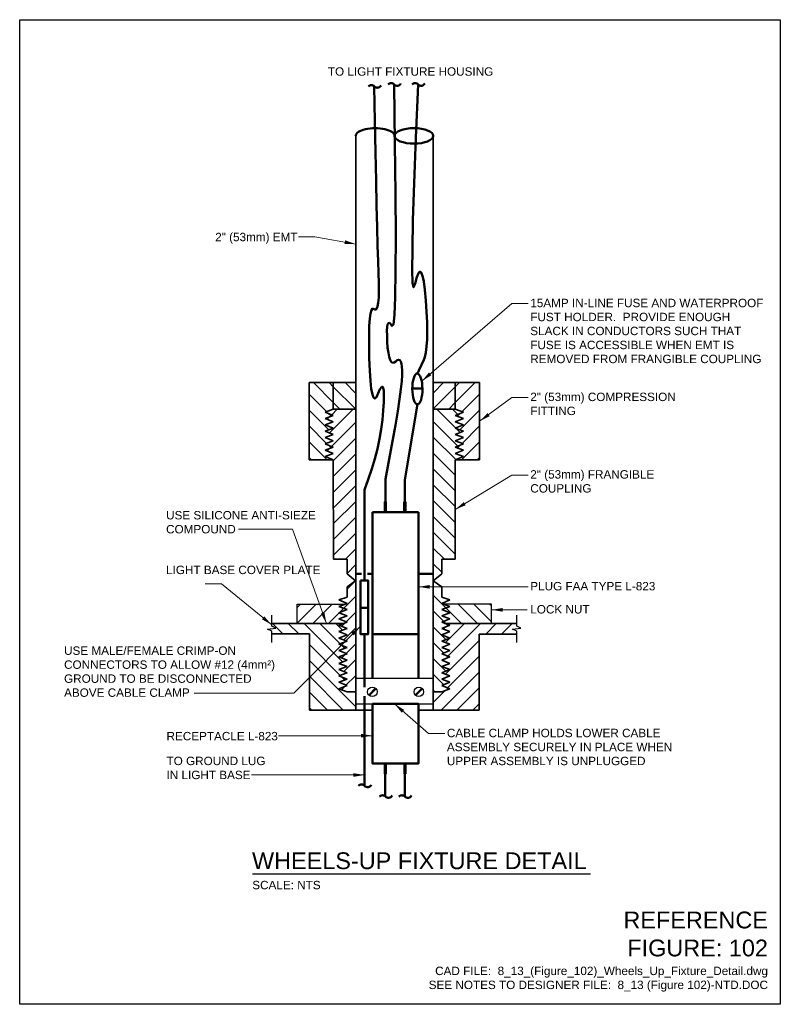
# Model space of a CAD drawing. Header units: inches. Extents: x 0 to 8.5, y 0 to 11.
import ezdxf
from ezdxf.enums import TextEntityAlignment as Align

# ---------------------------------------------------------------- set-up
doc = ezdxf.new("R2010")
doc.units = ezdxf.units.IN
doc.header["$LTSCALE"] = 0.5
doc.header["$MEASUREMENT"] = 0
doc.linetypes.add('HIDDEN2', pattern=[0.1875, 0.125, -0.0625])
doc.layers.get('0').update_dxf_attribs({"linetype": 'CONTINUOUS', "lineweight": 35})
for name, color, linetype, lineweight in [('E-AFLD-CIRC-SERS', 203, 'CONTINUOUS', 50), ('E-AFLD-DEVC', 23, 'CONTINUOUS', 50), ('E-AFLD-LITE-OBST', 203, 'CONTINUOUS', 50), ('E-DETL-PATT', 6, 'CONTINUOUS', 18), ('E-GRND-EQUI', 83, 'CONTINUOUS', 50), ('E-POWR-CNDT', 83, 'CONTINUOUS', 50), ('G-ANNO-PATT', 8, 'CONTINUOUS', 18), ('G-ANNO-RDME', 5, 'CONTINUOUS', 18), ('S-FABR-PL~~', 142, 'CONTINUOUS', 35), ('S-FSTN-MISC', 13, 'CONTINUOUS', 25)]:
    doc.layers.add(name, color=color, linetype=linetype, lineweight=lineweight)
for name, color, linetype in [('G-ANNO-SYMB', 6, 'CONTINUOUS'), ('G-ANNO-TEXT', 7, 'CONTINUOUS'), ('G-ANNO-TTLB', 7, 'CONTINUOUS')]:
    doc.layers.add(name, color=color, linetype=linetype)
doc.styles.add('00-E-TITLE-1_1', font='arial.ttf', dxfattribs={"height": 0.1875})
doc.styles.add('01-E-BLDG-1_1', font='arial.ttf', dxfattribs={"height": 0.09375})
doc.dimstyles.new('01-E-BLDG-1_1', dxfattribs={"dimtxt": 0.09375, "dimasz": 0.125, "dimexe": 0.0625, "dimexo": 0.0625, "dimgap": 0.0625, "dimtad": 1, "dimdec": 4, "dimzin": 3, "dimdsep": 46, "dimlunit": 4, "dimtxsty": '01-E-BLDG-1_1', "dimcen": 0.0625, "dimclrd": 1, "dimclre": 1, "dimclrt": 256, "dimazin": 0, "dimtfac": 1, "dimtdec": 4, "dimtmove": 1, "dimatfit": 3, "dimfxl": 1, "dimfrac": 2, "dimtolj": 1, "dimtzin": 3, "dimlwd": 0, "dimlwe": 0, "dimarcsym": 0})
pattern_1 = [(45, (-19.40811, -9.77635), (-0.08838835, 0.08838835), [])]
pattern_2 = [(45, (27.78193, -9.77626), (0.08838835, -0.08838835), [])]
pattern_3 = [(135, (27.78193, -9.77626), (0.08838835, 0.08838835), [])]

# ---------------------------------------------------------------- blocks, each defined once
blk = doc.blocks.new('A$C28FB0620')
blk.add_lwpolyline([(0, 0.115), (0.012, 0.115), (0.012, 0), (0, 0)], close=True)
blk = doc.blocks.new('CPLTM')
at = {"color": 0, "linetype": 'Continuous'}
for centre, radius, start, end in [((-0.042, 0.046), 0.0616, 312.3419, 63.549), ((0.042, -0.044), 0.0612, 133.6326, 226.6061)]:
    blk.add_arc(centre, radius, start, end, dxfattribs=at)
blk = doc.blocks.new('G-DBRK')
at = {"color": 0, "linetype": 'ByBlock', "lineweight": -2}
blk.add_ellipse((0, -0.25), major_axis=(0, -0.25), ratio=0.4, dxfattribs=at)
blk.add_ellipse((0, -0.75), major_axis=(0, -0.25), ratio=0.4, start_param=0, end_param=3.141593, dxfattribs=at)
blk = doc.blocks.new('BREAK')
at = {"color": 0, "linetype": 'Continuous', "flags": 128}
blk.add_lwpolyline([(0, 0), (0.046625, 0.097375), (0.069125, -0.090125), (0.112375, 0)], dxfattribs=at)

msp = doc.modelspace()

# ---------------------------------------------------------------- hatches: boundary and pattern name
at = {"layer": 'E-AFLD-CIRC-SERS'}
h = msp.add_hatch(color=256, dxfattribs=at)
h.paths.add_polyline_path([(4.31, 5.498), (4.298, 5.498), (4.298, 5.613), (4.31, 5.613)])
h.paths.add_polyline_path([(4.092, 5.498), (4.08, 5.498), (4.08, 5.613), (4.092, 5.613)])
h = msp.add_hatch(color=256, dxfattribs=at)
h.paths.add_polyline_path([(4.081, 2.691), (4.092, 2.691), (4.092, 2.576), (4.081, 2.576)])
h.paths.add_polyline_path([(4.299, 2.691), (4.31, 2.691), (4.31, 2.576), (4.299, 2.576)])
at = {"layer": 'G-ANNO-PATT'}
h = msp.add_hatch(dxfattribs=at)
h.set_pattern_fill('ANSI31', color=256, style=0)
h.set_pattern_definition(pattern_3)
h.paths.add_polyline_path([(3.235, 6.945), (3.505, 6.945), (3.505, 6.649), (3.414, 6.616), (3.507, 6.579), (3.414, 6.544), (3.505, 6.508), (3.414, 6.474), (3.507, 6.437), (3.414, 6.403), (3.505, 6.366), (3.414, 6.333), (3.507, 6.296), (3.414, 6.261), (3.505, 6.225), (3.414, 6.191), (3.507, 6.154), (3.414, 6.12), (3.505, 6.083), (3.505, 6.083), (3.235, 6.083)])
h = msp.add_hatch(dxfattribs=at)
h.set_pattern_fill('ANSI31', color=256, style=0)
h.set_pattern_definition(pattern_3)
h.paths.add_polyline_path([(3.505, 6.945), (3.752, 6.945), (3.752, 6.649), (3.505, 6.649)])
h = msp.add_hatch(dxfattribs=at)
h.set_pattern_fill('ANSI31', color=256, style=0)
h.set_pattern_definition(pattern_1)
h.paths.add_polyline_path([(4.868, 6.649), (4.868, 6.945), (4.622, 6.945), (4.622, 6.649)])
h = msp.add_hatch(dxfattribs=at)
h.set_pattern_fill('ANSI31', color=256, style=0)
h.set_pattern_definition(pattern_1)
h.paths.add_polyline_path([(5.139, 6.945), (4.868, 6.945), (4.868, 6.649), (4.959, 6.616), (4.867, 6.579), (4.959, 6.544), (4.868, 6.508), (4.959, 6.474), (4.867, 6.437), (4.959, 6.403), (4.868, 6.366), (4.959, 6.333), (4.867, 6.295), (4.959, 6.261), (4.868, 6.225), (4.959, 6.191), (4.867, 6.154), (4.959, 6.12), (4.868, 6.083), (4.868, 6.083), (5.139, 6.083)])
h = msp.add_hatch(dxfattribs=at)
h.set_pattern_fill('ANSI31', color=256, angle=90, style=0)
h.set_pattern_definition(pattern_2)
h.paths.add_polyline_path([(3.507, 6.154), (3.414, 6.191), (3.505, 6.225), (3.414, 6.261), (3.507, 6.296), (3.414, 6.333), (3.505, 6.366), (3.414, 6.403), (3.507, 6.437), (3.414, 6.474), (3.505, 6.508), (3.414, 6.544), (3.507, 6.579), (3.414, 6.616), (3.505, 6.649), (3.752, 6.649), (3.752, 4.732), (3.752, 4.732), (3.658, 4.81), (3.658, 4.973), (3.508, 4.973), (3.505, 6.083), (3.414, 6.12)])
h = msp.add_hatch(dxfattribs=at)
h.set_pattern_fill('ANSI31', color=256, angle=90, style=0)
h.set_pattern_definition([(135, (-3.00826, -9e-05), (-0.0883883, -0.0883883), [])])
h.paths.add_polyline_path([(4.867, 6.154), (4.959, 6.191), (4.868, 6.225), (4.959, 6.261), (4.867, 6.295), (4.959, 6.333), (4.868, 6.366), (4.959, 6.403), (4.867, 6.437), (4.959, 6.474), (4.868, 6.508), (4.959, 6.544), (4.867, 6.579), (4.959, 6.616), (4.868, 6.649), (4.622, 6.649), (4.622, 4.732), (4.622, 4.732), (4.716, 4.81), (4.716, 4.973), (4.866, 4.973), (4.868, 6.083), (4.959, 6.12)])
h = msp.add_hatch(dxfattribs=at)
h.set_pattern_fill('ANSI31', color=256, angle=90, style=0)
h.set_pattern_definition(pattern_2)
h.paths.add_polyline_path([(3.752, 4.732), (3.658, 4.663), (3.658, 4.55), (3.567, 4.517), (3.658, 4.479), (3.634, 4.47), (3.101, 4.471), (3.101, 4.255), (3.623, 4.255), (3.567, 4.234), (3.658, 4.198), (3.567, 4.164), (3.658, 4.126), (3.567, 4.092), (3.658, 4.056), (3.567, 4.022), (3.658, 3.985), (3.567, 3.951), (3.658, 3.915), (3.567, 3.881), (3.658, 3.843), (3.567, 3.809), (3.658, 3.773), (3.567, 3.739), (3.658, 3.702), (3.567, 3.668), (3.658, 3.632), (3.567, 3.598), (3.658, 3.56), (3.567, 3.526), (3.658, 3.49), (3.753, 3.49), (3.752, 4.732), (3.752, 4.732)])
h = msp.add_hatch(dxfattribs=at)
h.set_pattern_fill('ANSI31', color=256, angle=90, style=0)
h.paths.add_polyline_path([(4.622, 4.732), (4.716, 4.663), (4.716, 4.55), (4.807, 4.517), (4.716, 4.479), (4.74, 4.47), (5.273, 4.471), (5.273, 4.255), (4.751, 4.255), (4.807, 4.234), (4.716, 4.197), (4.807, 4.164), (4.716, 4.126), (4.807, 4.092), (4.716, 4.056), (4.807, 4.022), (4.716, 3.985), (4.807, 3.951), (4.716, 3.914), (4.807, 3.881), (4.716, 3.843), (4.807, 3.809), (4.716, 3.773), (4.807, 3.739), (4.716, 3.702), (4.807, 3.668), (4.716, 3.631), (4.807, 3.598), (4.716, 3.56), (4.807, 3.526), (4.716, 3.49), (4.621, 3.49), (4.622, 4.732), (4.622, 4.732)])
h = msp.add_hatch(dxfattribs=at)
h.set_pattern_fill('ANSI31', color=256, style=0)
h.set_pattern_definition([(135, (27.7846, -12.5738), (0.08838835, 0.08838835), [])])
h.paths.add_polyline_path([(3.238, 4.138), (2.817, 4.138), (2.817, 4.167), (2.769, 4.191), (2.862, 4.202), (2.817, 4.223), (2.817, 4.255), (3.623, 4.255), (3.567, 4.234), (3.658, 4.198), (3.567, 4.164), (3.658, 4.126), (3.567, 4.092), (3.658, 4.056), (3.567, 4.022), (3.658, 3.985), (3.567, 3.951), (3.658, 3.915), (3.567, 3.881), (3.658, 3.843), (3.567, 3.809), (3.658, 3.773), (3.567, 3.739), (3.658, 3.702), (3.567, 3.668), (3.658, 3.632), (3.567, 3.598), (3.658, 3.56), (3.567, 3.526), (3.658, 3.49), (3.753, 3.49), (3.756, 3.287), (3.508, 3.286), (3.508, 3.286), (3.238, 3.286)])
h = msp.add_hatch(dxfattribs=at)
h.set_pattern_fill('ANSI31', color=256, style=0)
h.set_pattern_definition([(45, (-1.78049, -0.02253), (-0.0883883, 0.0883883), [])])
h.paths.add_polyline_path([(5.136, 4.137), (5.557, 4.137), (5.557, 4.167), (5.508, 4.19), (5.602, 4.202), (5.557, 4.223), (5.557, 4.255), (4.751, 4.255), (4.807, 4.234), (4.716, 4.197), (4.807, 4.164), (4.716, 4.126), (4.807, 4.092), (4.716, 4.056), (4.807, 4.022), (4.716, 3.985), (4.807, 3.951), (4.716, 3.914), (4.807, 3.881), (4.716, 3.843), (4.807, 3.809), (4.716, 3.773), (4.807, 3.739), (4.716, 3.702), (4.807, 3.668), (4.716, 3.631), (4.807, 3.598), (4.716, 3.56), (4.807, 3.526), (4.716, 3.49), (4.621, 3.49), (4.618, 3.287), (4.866, 3.286), (4.866, 3.285), (5.136, 3.285)])
at = {"layer": 'S-FSTN-MISC'}
for points in [[(3.9, 3.457), (3.908, 3.45), (3.982, 3.524), (3.974, 3.531)], [(4.419, 3.457), (4.427, 3.45), (4.501, 3.524), (4.494, 3.532)]]:
    msp.add_hatch(color=256, dxfattribs=at).paths.add_polyline_path(points)

# ---------------------------------------------------------------- linework, layer by layer
at = {"layer": 'E-AFLD-CIRC-SERS'}
for p, q in [((4.446, 6.703), (4.305, 5.86)), ((4.087, 5.497), (4.087, 5.868)), ((4.304, 5.497), (4.304, 5.868)), ((4.086, 2.691), (4.086, 2.321)), ((4.303, 2.691), (4.303, 2.321))]:
    msp.add_line(p, q, dxfattribs=at)
at = {"layer": 'E-AFLD-CIRC-SERS', "flags": 128}
for points in [[(4.185, 10.277), (4.194, 9.618), (4.2, 9.051), (4.202, 8.576), (4.201, 8.192), (4.196, 7.901), (4.188, 7.701), (4.176, 7.594), (4.16, 7.579), (4.144, 7.603), (4.131, 7.613), (4.12, 7.611), (4.112, 7.596), (4.107, 7.567), (4.104, 7.526), (4.105, 7.471), (4.107, 7.404), (4.112, 7.335), (4.12, 7.278), (4.128, 7.233), (4.139, 7.2), (4.152, 7.178), (4.167, 7.167), (4.183, 7.169), (4.202, 7.181), (4.22, 7.195), (4.235, 7.2), (4.248, 7.195), (4.259, 7.181), (4.266, 7.157), (4.272, 7.124), (4.274, 7.081), (4.274, 7.029), (4.27, 6.961), (4.26, 6.871), (4.245, 6.759), (4.224, 6.625), (4.198, 6.469), (4.167, 6.29), (4.129, 6.09), (4.087, 5.868)], [(4.452, 10.277), (4.427, 9.68), (4.408, 9.174), (4.395, 8.759), (4.388, 8.435), (4.387, 8.202), (4.391, 8.061), (4.402, 8.01), (4.418, 8.051), (4.437, 8.123), (4.455, 8.168), (4.472, 8.186), (4.487, 8.176), (4.501, 8.139), (4.515, 8.074), (4.527, 7.982), (4.538, 7.863), (4.546, 7.736), (4.552, 7.621), (4.553, 7.518), (4.552, 7.428), (4.546, 7.349), (4.538, 7.283), (4.526, 7.229), (4.511, 7.187), (4.494, 7.154), (4.481, 7.125), (4.469, 7.1), (4.459, 7.08), (4.452, 7.064), (4.446, 7.053), (4.443, 7.046), (4.442, 7.044)]]:
    msp.add_lwpolyline(points, dxfattribs=at)
at = {"layer": 'E-AFLD-CIRC-SERS'}
for points in [[(4.31, 5.498), (4.298, 5.498), (4.298, 5.613), (4.31, 5.613)], [(4.081, 2.691), (4.092, 2.691), (4.092, 2.576), (4.081, 2.576)]]:
    msp.add_lwpolyline(points, close=True, dxfattribs=at)
at = {"layer": 'E-AFLD-DEVC'}
msp.add_line((4.388, 6.878), (4.5, 6.878), dxfattribs=at)
msp.add_ellipse((4.444, 6.875), major_axis=(0.001, -0.172), ratio=0.329641, dxfattribs=at)
at = {"layer": 'E-AFLD-LITE-OBST'}
for p, q in [((3.941, 3.643), (3.941, 5.498)), ((3.941, 5.498), (4.458, 5.498)), ((4.458, 5.498), (4.458, 3.643)), ((3.757, 4.808), (3.821, 4.808)), ((3.888, 4.808), (3.941, 4.808)), ((4.458, 4.81), (4.622, 4.81)), ((3.941, 4.137), (4.458, 4.137))]:
    msp.add_line(p, q, dxfattribs=at)
at = {"layer": 'E-AFLD-LITE-OBST', "flags": 128}
msp.add_lwpolyline([(3.941, 3.356), (4.458, 3.356), (4.458, 2.691), (3.941, 2.691)], close=True, dxfattribs=at)
at = {"layer": 'E-DETL-PATT', "linetype": 'Continuous'}
for p, q in [((4.802, 4.02), (4.797, 4.026)), ((4.803, 3.666), (4.798, 3.671)), ((4.625, 3.49), (4.621, 3.494))]:
    msp.add_line(p, q, dxfattribs=at)
at = {"layer": 'E-GRND-EQUI'}
for p, q in [((3.853, 4.735), (3.853, 5.746)), ((3.808, 4.43), (3.895, 4.43)), ((3.853, 4.136), (3.853, 3.642)), ((3.853, 3.357), (3.853, 2.441))]:
    msp.add_line(p, q, dxfattribs=at)
at = {"layer": 'E-GRND-EQUI', "linetype": 'HIDDEN2'}
msp.add_line((3.853, 3.642), (3.853, 3.357), dxfattribs=at)
at = {"layer": 'E-GRND-EQUI', "flags": 128}
msp.add_lwpolyline([(3.963, 10.255), (3.97, 9.868), (3.976, 9.517), (3.983, 9.202), (3.989, 8.923), (3.994, 8.681), (4, 8.474), (4.005, 8.304), (4.01, 8.17), (4.014, 8.062), (4.014, 7.971), (4.012, 7.896), (4.007, 7.837), (4, 7.795), (3.989, 7.77), (3.976, 7.76), (3.96, 7.767), (3.944, 7.772), (3.931, 7.756), (3.92, 7.719), (3.912, 7.66), (3.907, 7.581), (3.904, 7.481), (3.905, 7.36), (3.907, 7.218), (3.913, 7.078), (3.92, 6.964), (3.929, 6.876), (3.941, 6.814), (3.954, 6.778), (3.97, 6.768), (3.988, 6.784), (4.007, 6.826), (4.026, 6.871), (4.042, 6.896), (4.054, 6.902), (4.063, 6.888), (4.068, 6.854), (4.07, 6.801), (4.068, 6.727), (4.063, 6.634), (4.054, 6.531), (4.039, 6.425), (4.02, 6.317), (3.997, 6.207), (3.968, 6.095), (3.935, 5.981), (3.896, 5.864), (3.853, 5.746)], dxfattribs=at)
at = {"layer": 'E-GRND-EQUI'}
msp.add_lwpolyline([(3.808, 4.734), (3.895, 4.734), (3.895, 4.137), (3.808, 4.137)], close=True, dxfattribs=at)
at = {"layer": 'G-ANNO-SYMB'}
for p, q in [((2.817, 4.223), (2.817, 4.347)), ((5.557, 4.223), (5.557, 4.347)), ((2.817, 4.043), (2.817, 4.167)), ((5.557, 4.043), (5.557, 4.167))]:
    msp.add_line(p, q, dxfattribs=at)
at = {"layer": 'G-ANNO-TEXT', "linetype": 'Continuous', "lineweight": 30}
msp.add_line((2.6, 1.458), (6.377, 1.458), dxfattribs=at)
at = {"layer": 'G-ANNO-TTLB'}
msp.add_lwpolyline([(8.5, 0), (0, 0), (0, 11), (8.5, 11)], close=True, dxfattribs=at)
at = {"layer": 'S-FABR-PL~~'}
for p, q in [((3.756, 9.702), (3.756, 3.287)), ((4.622, 3.285), (4.622, 9.702)), ((3.235, 6.945), (3.235, 6.083)), ((3.75, 6.945), (3.235, 6.945)), ((3.505, 6.945), (3.505, 6.649)), ((4.624, 6.945), (5.139, 6.945)), ((4.868, 6.945), (4.868, 6.649)), ((5.139, 6.945), (5.139, 6.083)), ((3.505, 6.649), (3.414, 6.616)), ((3.414, 6.616), (3.505, 6.579)), ((3.505, 6.649), (3.75, 6.649)), ((4.868, 6.649), (4.624, 6.649)), ((4.868, 6.649), (4.959, 6.616)), ((4.959, 6.616), (4.868, 6.579)), ((3.505, 6.578), (3.414, 6.544)), ((3.414, 6.544), (3.505, 6.508)), ((3.505, 6.508), (3.414, 6.474)), ((4.868, 6.578), (4.959, 6.544)), ((4.959, 6.544), (4.868, 6.508)), ((4.868, 6.508), (4.959, 6.474)), ((3.414, 6.474), (3.505, 6.438)), ((3.505, 6.436), (3.414, 6.403)), ((3.414, 6.403), (3.505, 6.366)), ((4.959, 6.474), (4.868, 6.438)), ((4.868, 6.436), (4.959, 6.403)), ((4.959, 6.403), (4.868, 6.366)), ((3.505, 6.366), (3.414, 6.333)), ((3.414, 6.333), (3.505, 6.296)), ((3.505, 6.295), (3.414, 6.261)), ((4.868, 6.366), (4.959, 6.333)), ((4.959, 6.333), (4.868, 6.296)), ((4.868, 6.295), (4.959, 6.261)), ((3.414, 6.261), (3.505, 6.225)), ((3.505, 6.225), (3.414, 6.191)), ((3.414, 6.191), (3.505, 6.155)), ((4.959, 6.261), (4.868, 6.225)), ((4.868, 6.225), (4.959, 6.191)), ((4.959, 6.191), (4.868, 6.155)), ((3.235, 6.083), (3.505, 6.083)), ((3.505, 6.153), (3.414, 6.12)), ((3.414, 6.12), (3.505, 6.083)), ((3.508, 4.973), (3.505, 6.083)), ((4.866, 4.973), (4.868, 6.083)), ((4.868, 6.153), (4.959, 6.12)), ((4.959, 6.12), (4.868, 6.083)), ((5.139, 6.083), (4.868, 6.083)), ((3.658, 4.973), (3.508, 4.973)), ((3.658, 4.81), (3.658, 4.973)), ((4.716, 4.81), (4.716, 4.973)), ((4.716, 4.973), (4.866, 4.973)), ((3.752, 4.732), (3.658, 4.81)), ((3.658, 4.663), (3.752, 4.732)), ((4.622, 4.732), (4.716, 4.81)), ((4.716, 4.663), (4.622, 4.732)), ((3.658, 4.55), (3.658, 4.663)), ((4.716, 4.55), (4.716, 4.663)), ((3.658, 4.55), (3.567, 4.517)), ((3.567, 4.517), (3.658, 4.479)), ((4.716, 4.55), (4.807, 4.517)), ((4.807, 4.517), (4.716, 4.479)), ((3.658, 4.479), (3.567, 4.446)), ((3.567, 4.446), (3.658, 4.409)), ((3.658, 4.409), (3.567, 4.375)), ((4.716, 4.479), (4.807, 4.445)), ((4.807, 4.445), (4.716, 4.409)), ((4.716, 4.409), (4.807, 4.375)), ((3.567, 4.375), (3.658, 4.339)), ((3.658, 4.339), (3.567, 4.305)), ((3.567, 4.305), (3.658, 4.268)), ((4.807, 4.375), (4.716, 4.339)), ((4.716, 4.339), (4.807, 4.305)), ((4.807, 4.305), (4.716, 4.268)), ((2.817, 4.255), (3.623, 4.255)), ((3.658, 4.268), (3.567, 4.234)), ((3.567, 4.234), (3.658, 4.198)), ((3.658, 4.198), (3.567, 4.164)), ((4.716, 4.268), (4.807, 4.234)), ((4.807, 4.234), (4.716, 4.197)), ((4.716, 4.197), (4.807, 4.164)), ((5.557, 4.255), (4.749, 4.255)), ((3.238, 4.138), (2.817, 4.138)), ((3.238, 3.286), (3.238, 4.138)), ((3.567, 4.164), (3.658, 4.126)), ((3.658, 4.126), (3.567, 4.092)), ((3.567, 4.092), (3.658, 4.056)), ((4.807, 4.164), (4.716, 4.126)), ((4.716, 4.126), (4.807, 4.092)), ((4.807, 4.092), (4.716, 4.056)), ((5.136, 3.285), (5.136, 4.137)), ((5.136, 4.137), (5.557, 4.137)), ((3.658, 4.056), (3.567, 4.022)), ((3.567, 4.022), (3.658, 3.985)), ((3.658, 3.985), (3.567, 3.951)), ((4.716, 4.056), (4.807, 4.022)), ((4.807, 4.022), (4.716, 3.985)), ((4.716, 3.985), (4.807, 3.951)), ((3.567, 3.951), (3.658, 3.915)), ((3.658, 3.915), (3.567, 3.881)), ((3.567, 3.881), (3.658, 3.843)), ((4.807, 3.951), (4.716, 3.914)), ((4.716, 3.914), (4.807, 3.881)), ((4.807, 3.881), (4.716, 3.843)), ((3.658, 3.843), (3.567, 3.809)), ((3.567, 3.809), (3.658, 3.773)), ((3.658, 3.773), (3.567, 3.739)), ((4.716, 3.843), (4.807, 3.809)), ((4.807, 3.809), (4.716, 3.773)), ((4.716, 3.773), (4.807, 3.739)), ((3.567, 3.739), (3.658, 3.702)), ((3.658, 3.702), (3.567, 3.668)), ((3.567, 3.668), (3.658, 3.632)), ((3.658, 3.632), (3.567, 3.598)), ((4.807, 3.739), (4.716, 3.702)), ((4.716, 3.702), (4.807, 3.668)), ((4.807, 3.668), (4.716, 3.631)), ((4.716, 3.631), (4.807, 3.598)), ((3.567, 3.598), (3.658, 3.56)), ((3.658, 3.56), (3.567, 3.526)), ((3.567, 3.526), (3.658, 3.49)), ((4.807, 3.598), (4.716, 3.56)), ((4.716, 3.56), (4.807, 3.526)), ((4.807, 3.526), (4.716, 3.49)), ((3.753, 3.49), (3.658, 3.49)), ((4.621, 3.49), (4.716, 3.49)), ((3.941, 3.286), (3.238, 3.286)), ((4.458, 3.285), (5.136, 3.285))]:
    msp.add_line(p, q, dxfattribs=at)
at = {"layer": 'S-FSTN-MISC'}
for p, q in [((3.101, 4.471), (3.634, 4.47)), ((3.101, 4.255), (3.101, 4.471)), ((5.273, 4.471), (4.74, 4.47)), ((5.273, 4.255), (5.273, 4.471)), ((3.759, 3.642), (4.622, 3.642)), ((3.756, 3.356), (4.622, 3.356))]:
    msp.add_line(p, q, dxfattribs=at)
for points in [[(3.9, 3.457), (3.974, 3.531), (3.982, 3.524), (3.908, 3.45)], [(4.419, 3.457), (4.494, 3.532), (4.501, 3.524), (4.427, 3.45)]]:
    msp.add_lwpolyline(points, close=True, dxfattribs=at)
for centre in [(3.941, 3.491), (4.46, 3.491)]:
    msp.add_circle(centre, 0.0532, dxfattribs=at)

# ---------------------------------------------------------------- block references
at = {"layer": 'E-AFLD-CIRC-SERS', "xscale": 0.75, "yscale": 0.75, "zscale": 0.75, "rotation": 270}
for p in [(4.185, 10.277), (4.452, 10.277), (4.086, 2.321), (4.303, 2.321)]:
    msp.add_blockref('CPLTM', p, dxfattribs=at)
at = {"layer": 'E-AFLD-CIRC-SERS', "rotation": 180}
msp.add_blockref('A$C28FB0620', (4.092, 5.613), dxfattribs=at)
at = {"layer": 'E-AFLD-CIRC-SERS'}
msp.add_blockref('A$C28FB0620', (4.299, 2.576), dxfattribs=at)
at = {"layer": 'E-GRND-EQUI', "xscale": 0.75, "yscale": 0.75, "zscale": 0.75, "rotation": 270}
for p in [(3.963, 10.255), (3.853, 2.441)]:
    msp.add_blockref('CPLTM', p, dxfattribs=at)
at = {"layer": 'E-POWR-CNDT', "xscale": -0.8662584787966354, "yscale": 0.8662584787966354, "zscale": 0.8662584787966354, "rotation": 270}
msp.add_blockref('G-DBRK', (4.622, 9.702), dxfattribs=at)
at = {"layer": 'G-ANNO-SYMB', "xscale": 0.5, "yscale": 0.5, "zscale": 0.5, "rotation": 90}
for p in [(2.817, 4.167), (5.557, 4.167)]:
    msp.add_blockref('BREAK', p, dxfattribs=at)

# ---------------------------------------------------------------- texts
at = {"layer": 'G-ANNO-RDME', "attachment_point": 9, "rotation": 0}
for s, insert, char_height, width, style in [('REFERENCE FIGURE: 102', (8.362, 0.533), 0.1875, 1.66014, '00-E-TITLE-1_1'), ('CAD FILE:  8_13_(Figure_102)_Wheels_Up_Fixture_Detail.dwg\\PSEE NOTES TO DESIGNER FILE:  8_13 (Figure 102)-NTD.DOC', (8.362, 0.142), 0.09375, 4.60003, '01-E-BLDG-1_1')]:
    msp.add_mtext(s, dxfattribs=dict(at, insert=insert, char_height=char_height, width=width, style=style))
at = {"layer": 'G-ANNO-TEXT', "style": '00-E-TITLE-1_1'}
msp.add_text('WHEELS-UP FIXTURE DETAIL', height=0.1875, dxfattribs=at).set_placement((2.596, 1.454), align=Align.BOTTOM_LEFT)
at = {"layer": 'G-ANNO-TEXT', "style": '01-E-BLDG-1_1'}
msp.add_text('SCALE: NTS', height=0.0938, dxfattribs=at).set_placement((2.599, 1.379), align=Align.TOP_LEFT)
at = {"layer": 'G-ANNO-TEXT', "attachment_point": 1, "rotation": 360, "style": '01-E-BLDG-1_1'}
for s, insert, char_height, width in [('15AMP IN-LINE FUSE AND WATERPROOF FUST HOLDER.  PROVIDE ENOUGH SLACK IN CONDUCTORS SUCH THAT FUSE IS ACCESSIBLE WHEN EMT IS REMOVED FROM FRANGIBLE COUPLING', (5.706, 7.882), 0.09375, 2.62644), ('2" (53mm) COMPRESSION FITTING', (5.706, 6.833), 0.09375, 1.7011), ('2" (53mm) FRANGIBLE COUPLING', (5.706, 5.967), 0.09375, 1.7011), ('USE SILICONE ANTI-SIEZE COMPOUND', (1.636, 5.511), 0.09375, 1.7011), ('LIGHT BASE COVER PLATE', (1.636, 4.9), 0.09375, 1.7011), ('PLUG FAA TYPE L-823', (5.706, 4.718), 0.09375, 1.7011), ('LOCK NUT', (5.706, 4.46), 0.0938, 1.7011), ('USE MALE/FEMALE CRIMP-ON CONNECTORS TO ALLOW #12 (4mm²) GROUND TO BE DISCONNECTED ABOVE CABLE CLAMP', (0.496, 3.998), 0.09375, 2.44618), ('RECEPTACLE L-823', (1.641, 3.043), 0.09375, 1.7011), ('CABLE CLAMP HOLDS LOWER CABLE ASSEMBLY SECURELY IN PLACE WHEN UPPER ASSEMBLY IS UNPLUGGED', (4.774, 3.078), 0.09375, 2.62644), ('TO GROUND LUG IN LIGHT BASE', (1.641, 2.766), 0.09375, 1.11407)]:
    msp.add_mtext(s, dxfattribs=dict(at, insert=insert, char_height=char_height, width=width))

# ---------------------------------------------------------------- leaders
at = {"layer": 'G-ANNO-TEXT'}
for points in [[(4.493, 6.962), (5.5, 7.828), (5.683, 7.828)], [(5.139, 6.514), (5.5, 6.778), (5.683, 6.778)], [(4.867, 5.528), (5.5, 5.913), (5.683, 5.913)], [(3.428, 4.255), (3.047, 5.31), (2.445, 5.31)], [(2.817, 4.239), (2.255, 4.697), (2.071, 4.697)], [(4.458, 4.664), (5.5, 4.664), (5.683, 4.664)], [(5.273, 4.407), (5.578, 4.407), (5.67, 4.407)], [(3.808, 4.224), (3.062, 3.475), (1.949, 3.475)], [(4.189, 3.356), (4.568, 3.024), (4.752, 3.024)], [(3.941, 3.001), (3.074, 3.001), (2.891, 3.001)], [(3.853, 2.562), (2.775, 2.562), (2.592, 2.562)]]:
    msp.add_leader(points, dimstyle='01-E-BLDG-1_1', dxfattribs=at)

# ---------------------------------------------------------------- next in the draw order: texts
at = {"layer": 'G-ANNO-TEXT', "insert": (3.444, 10.468), "char_height": 0.09375, "width": 1.86058, "attachment_point": 1, "rotation": 360, "style": '01-E-BLDG-1_1', "bg_fill": 3, "box_fill_scale": 1.15, "bg_fill_color": 256, "bg_fill_transparency": 0}
msp.add_mtext('TO LIGHT FIXTURE HOUSING', dxfattribs=at)
at = {"layer": 'G-ANNO-TEXT', "insert": (2.185, 8.619), "char_height": 0.09375, "attachment_point": 1, "rotation": 360, "style": '01-E-BLDG-1_1', "bg_fill": 2}
msp.add_mtext('2" (53mm) EMT', dxfattribs=at)

# ---------------------------------------------------------------- next in the draw order: leaders
at = {"layer": 'G-ANNO-TEXT'}
msp.add_leader([(3.756, 8.493), (3.297, 8.575), (3.114, 8.575)], dimstyle='01-E-BLDG-1_1', dxfattribs=at)

doc.saveas('drawing.dxf')
